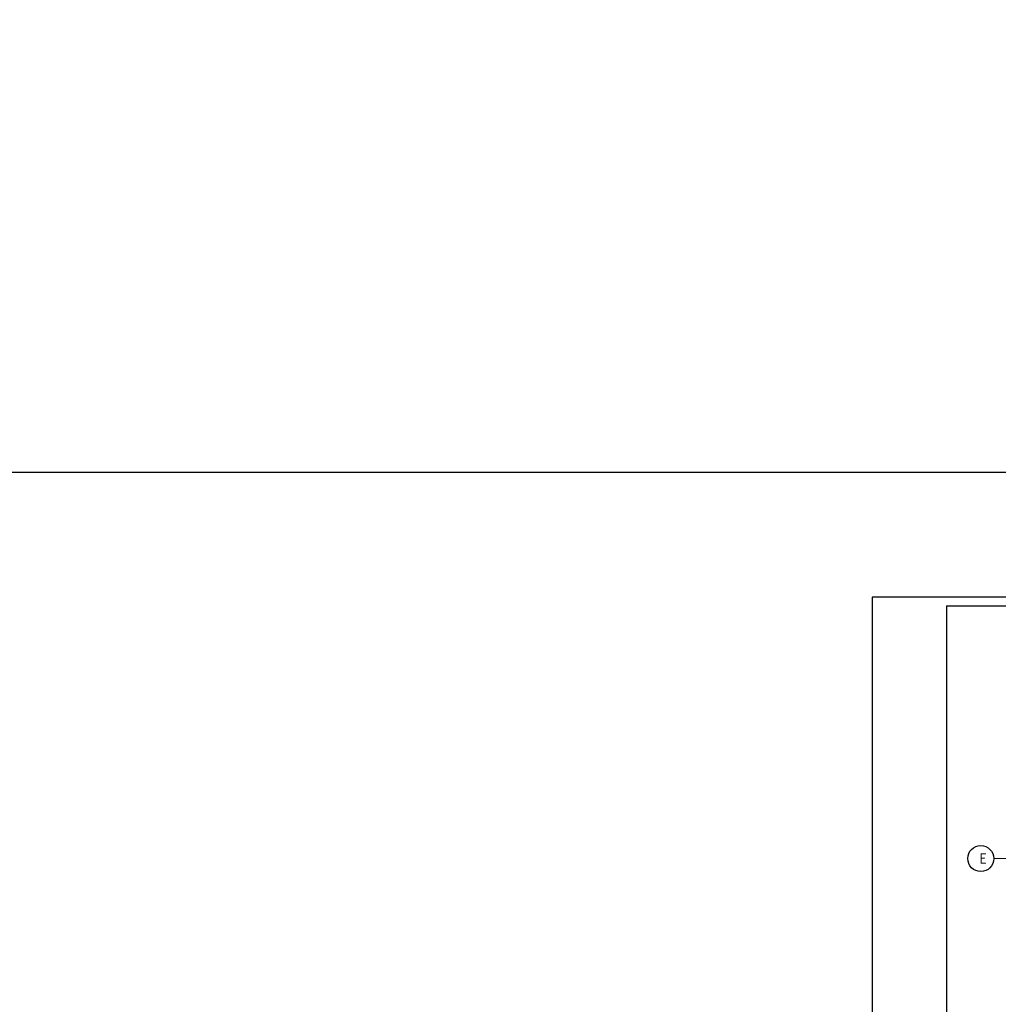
# Model space of a CAD drawing. Header units: millimetres. Extents: x 125896 to 2572636, y -120305 to 130347.
# Tile 137 of 256: x 354815 to 382987, y -85996 to -57642. Entities that reach past the tile are written whole.
import ezdxf

# ---------------------------------------------------------------- set-up
doc = ezdxf.new("R2010")
doc.units = ezdxf.units.MM
doc.linetypes.add('CENTER', pattern=[2, 1.25, -0.25, 0.25, -0.25])
doc.linetypes.add('CENTER2', pattern=[28.575, 19.05, -3.175, 3.175, -3.175])
for name, color, linetype in [('11', 7, 'Continuous'), ('СПДС_Оси', 7, 'Continuous'), ('Столовая - обозначения', 7, 'Continuous')]:
    doc.layers.add(name, color=color, linetype=linetype)
doc.layers.add('ОСИ', color=7, linetype='CENTER', lineweight=15)
doc.layers.add('Столовая Двери и окна', color=7, linetype='Continuous', lineweight=15)
doc.styles.get("Standard").update_dxf_attribs({"font": 'isocpeur.ttf'})

# ---------------------------------------------------------------- blocks, each defined once
blk = doc.blocks.new('Штамп')
at = {"layer": '11'}
for p, q in [((311470, 126228), (252070, 126228)), ((252070, 126228), (252070, 84178))]:
    blk.add_line(p, q, dxfattribs=at)
at = {"layer": '11', "lineweight": 30}
for q in [(254210, 84428), (311220, 125978)]:
    blk.add_line((254210, 125978), q, dxfattribs=at)

msp = doc.modelspace()

# ---------------------------------------------------------------- linework, layer by layer
at = {"layer": 'ОСИ', "color": 16, "linetype": 'CENTER2', "lineweight": 15, "ltscale": 0.2, "transparency": 33554687}
msp.add_line((382857.3, -81798.9, 3100), (402778.9, -81798.9, 3100), dxfattribs=at)
at = {"layer": 'СПДС_Оси', "linetype": 'Continuous', "lineweight": 25, "ltscale": 150}
msp.add_circle((382482.3, -81798.9, 3100), 375, dxfattribs=at)
at = {"layer": 'Столовая Двери и окна', "color": 3, "lineweight": 30}
for points in [[(209562.5, -70673.1), (525770.9, -70673.1), (525770.9, 75920.9), (209562.5, 75920.9)], [(209562.5, -70673.1), (525770.9, -70673.1), (525770.9, -120304.7), (209562.5, -120304.7)]]:
    msp.add_lwpolyline(points, close=True, dxfattribs=at)

# ---------------------------------------------------------------- block references
at = {"layer": 'Столовая - обозначения', "color": 252, "lineweight": 20, "true_color": 0x939598}
msp.add_blockref('Штамп', (127281.1, -200500.5), dxfattribs=at)

# ---------------------------------------------------------------- texts
at = {"layer": 'СПДС_Оси', "linetype": 'Continuous', "lineweight": 25, "ltscale": 150, "insert": (382440.3, -81648.7, 3100), "char_height": 300, "width": 825, "attachment_point": 1}
msp.add_mtext('Е', dxfattribs=at)

doc.saveas('drawing.dxf')
